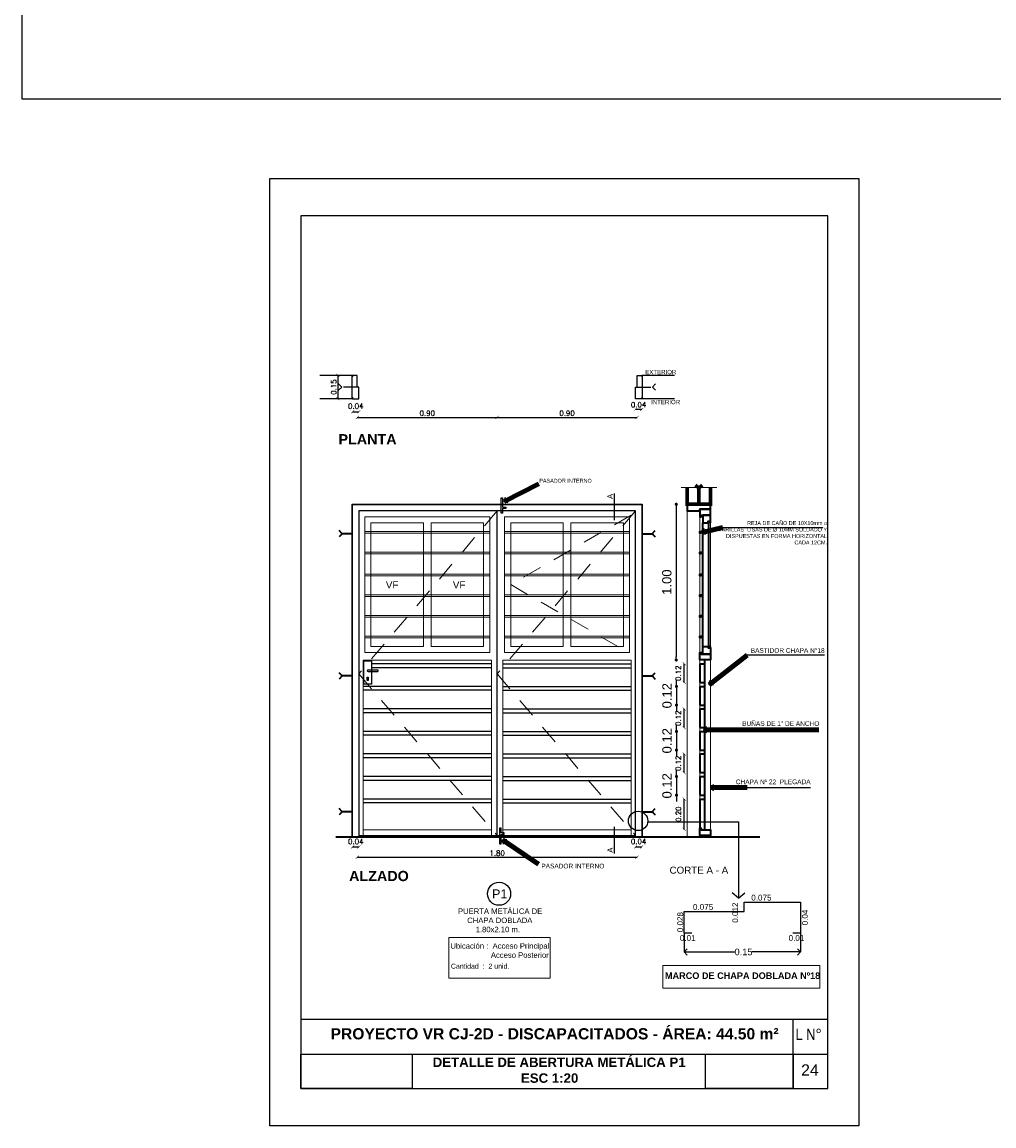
# Model space of a CAD drawing. Header units: millimetres. Extents: x 201 to 840, y 135 to 685.
# Tile 124 of 219: x 422.48 to 428.74, y 178.13 to 185.23. Entities that reach past the tile are written whole.
import ezdxf
from ezdxf.enums import TextEntityAlignment as Align

# ---------------------------------------------------------------- set-up
doc = ezdxf.new("R2010")
doc.units = ezdxf.units.MM
doc.linetypes.add('HIDDEN2', pattern=[0.1875, 0.125, -0.0625])
for name, color, linetype, lineweight in [('001', 1, 'Continuous', 5), ('20 01', 1, 'Continuous', 18), ('20 02', 3, 'Continuous', 25), ('20 03', 4, 'Continuous', 35), ('20 Fe', 104, 'Continuous', 35), ('20 MAMPOSTE', 5, 'Continuous', 70)]:
    doc.layers.add(name, color=color, linetype=linetype, lineweight=lineweight)
for name, color, linetype in [('02', 2, 'Continuous'), ('03', 3, 'Continuous'), ('05', 5, 'Continuous'), ('ABERTURAS', 2, 'Continuous'), ('COTA DETALLE', 1, 'Continuous'), ('LAMINA', 6, 'Continuous'), ('LC1', 1, 'Continuous'), ('LINEA DE CORTE', 4, 'Continuous'), ('LLAMADAS', 1, 'Continuous'), ('MAMPOSTERIA', 5, 'Continuous'), ('TEXT', 4, 'Continuous'), ('TEXTO DETALLE', 2, 'Continuous'), ('TEXTO LAMINA', 2, 'Continuous'), ('TEXTOS VARIOS', 3, 'Continuous')]:
    doc.layers.add(name, color=color, linetype=linetype)
doc.styles.add('ARIAL', font='arial.ttf', dxfattribs={"height": 0.06})
doc.styles.add('nuevo', font='arial.ttf')
doc.styles.add('ROMANS', font='romans.shx')
doc.styles.add('STYLE1', font='ARIALUNI.TTF', dxfattribs={"height": 0.09})
doc.dimstyles.new('cota', dxfattribs={"dimscale": 0, "dimtxt": 0.11, "dimasz": 0.15, "dimexe": 0, "dimexo": 1.15, "dimgap": 0, "dimtad": 0, "dimzin": 0, "dimdsep": 46, "dimtxsty": 'STYLE1', "dimblk": 'OPEN90', "dimblk1": 'OPEN90', "dimblk2": 'CLOSEDBLANK', "dimcen": 1, "dimse1": 1, "dimse2": 1, "dimclrd": 1, "dimclre": 1, "dimclrt": 3, "dimadec": 0, "dimazin": 0, "dimtfac": 1, "dimtmove": 2, "dimatfit": 1, "dimldrblk": 'OPEN90', "dimfxl": 1, "dimtolj": 1, "dimtzin": 0, "dimarcsym": 0})
doc.dimstyles.new('COTAS5', dxfattribs={"dimscale": 0, "dimtxt": 0.05, "dimasz": 0.03, "dimexe": 0.18, "dimexo": 0.06, "dimgap": 0.01, "dimtad": 1, "dimzin": 1, "dimdsep": 46, "dimtxsty": 'ROMANS', "dimblk1": 'ARCHTICK', "dimblk2": 'ARCHTICK', "dimsah": 1, "dimcen": 0.2, "dimse1": 1, "dimse2": 1, "dimclrd": 1, "dimclre": 1, "dimclrt": 2, "dimazin": 0, "dimtfac": 3, "dimtmove": 2, "dimatfit": 3, "dimldrblk": 'ARCHTICK', "dimfxl": 1, "dimtolj": 1, "dimtzin": 0, "dimarcsym": 0})
doc.dimstyles.new('Esc-20', dxfattribs={"dimtxt": 0.06, "dimasz": 0.02, "dimexe": 0.1, "dimexo": 0.15, "dimgap": 0.03, "dimtad": 1, "dimzin": 1, "dimdsep": 46, "dimtxsty": 'ARIAL', "dimblk": 'DOT', "dimcen": 0.03, "dimse1": 1, "dimse2": 1, "dimclrd": 1, "dimclrt": 2, "dimaunit": 1, "dimadec": 4, "dimazin": 0, "dimtfac": 1, "dimtix": 1, "dimtmove": 2, "dimatfit": 1, "dimldrblk": 'DOT', "dimfxl": 1, "dimarcsym": 0})
picture_1 = doc.add_image_def('image1.jpg', size_in_pixel=(635, 198))
picture_2 = doc.add_image_def('image2.png', size_in_pixel=(322, 127))
picture_3 = doc.add_image_def('image4.png', size_in_pixel=(322, 127))
picture_4 = doc.add_image_def('image3.jpg', size_in_pixel=(635, 198))

# ---------------------------------------------------------------- blocks, each defined once
blk = doc.blocks.new('_ARCHTICK')
at = {"color": 0, "linetype": 'ByBlock', "const_width": 0.15}
blk.add_lwpolyline([(-0.5, -0.5), (0.5, 0.5)], dxfattribs=at)
blk = doc.blocks.new('*D558')
at = {"layer": 'COTA DETALLE', "color": 1, "ltscale": 0.01}
blk.add_line((424.5138, 182.9563), (424.5138, 182.8063), dxfattribs=at)
at = {"layer": 'DEFPOINTS', "color": 0, "ltscale": 0.01}
for p in [(424.5486, 182.9563), (424.5138, 182.8063), (424.5486, 182.8063)]:
    blk.add_point(p, dxfattribs=at)
at = {"layer": 'COTA DETALLE', "color": 1, "ltscale": 0.01, "xscale": 0.02, "yscale": 0.02, "zscale": 0.02}
for p, rotation in [((424.5138, 182.9563), 90), ((424.5138, 182.8063), 270)]:
    blk.add_blockref('_ARCHTICK', p, dxfattribs=dict(at, rotation=rotation))
at = {"layer": 'COTA DETALLE', "color": 2, "ltscale": 0.01, "insert": (424.4873, 182.8813), "char_height": 0.033, "attachment_point": 5, "rotation": 90, "style": 'ROMANS'}
blk.add_mtext('\\A1;0.15', dxfattribs=at)
blk = doc.blocks.new('*D559')
at = {"layer": 'COTA DETALLE', "color": 1, "ltscale": 0.01}
blk.add_line((424.6093, 182.7227), (424.6493, 182.7227), dxfattribs=at)
at = {"layer": 'DEFPOINTS', "color": 0, "ltscale": 0.01}
for p in [(424.6093, 182.8063), (424.6493, 182.8063), (424.6493, 182.7227)]:
    blk.add_point(p, dxfattribs=at)
at = {"layer": 'COTA DETALLE', "color": 1, "ltscale": 0.01, "xscale": 0.02, "yscale": 0.02, "zscale": 0.02, "rotation": 180}
blk.add_blockref('_ARCHTICK', (424.6093, 182.7227), dxfattribs=at)
at = {"layer": 'COTA DETALLE', "color": 1, "ltscale": 0.01, "xscale": 0.02, "yscale": 0.02, "zscale": 0.02}
blk.add_blockref('_ARCHTICK', (424.6493, 182.7227), dxfattribs=at)
at = {"layer": 'COTA DETALLE', "color": 2, "ltscale": 0.01, "insert": (424.6293, 182.7586), "char_height": 0.033, "attachment_point": 5, "style": 'ROMANS'}
blk.add_mtext('\\A1;0.04', dxfattribs=at)
blk = doc.blocks.new('*D560')
at = {"layer": 'COTA DETALLE', "color": 1, "ltscale": 0.01}
blk.add_line((424.6393, 182.686), (425.5393, 182.686), dxfattribs=at)
at = {"layer": 'DEFPOINTS', "color": 0, "ltscale": 0.01}
for p in [(424.6393, 182.9153), (425.5393, 182.9138), (425.5393, 182.686)]:
    blk.add_point(p, dxfattribs=at)
at = {"layer": 'COTA DETALLE', "color": 1, "ltscale": 0.01, "xscale": 0.02, "yscale": 0.02, "zscale": 0.02, "rotation": 180}
blk.add_blockref('_ARCHTICK', (424.6393, 182.686), dxfattribs=at)
at = {"layer": 'COTA DETALLE', "color": 1, "ltscale": 0.01, "xscale": 0.02, "yscale": 0.02, "zscale": 0.02}
blk.add_blockref('_ARCHTICK', (425.5393, 182.686), dxfattribs=at)
at = {"layer": 'COTA DETALLE', "color": 2, "ltscale": 0.01, "insert": (425.0893, 182.7125), "char_height": 0.033, "attachment_point": 5, "style": 'ROMANS'}
blk.add_mtext('\\A1;0.90', dxfattribs=at)
blk = doc.blocks.new('*D561')
at = {"layer": 'COTA DETALLE', "color": 1, "ltscale": 0.01}
blk.add_line((426.4693, 182.7367), (426.4293, 182.7367), dxfattribs=at)
at = {"layer": 'DEFPOINTS', "color": 0, "ltscale": 0.01}
for p in [(426.4293, 182.8063), (426.4693, 182.8063), (426.4293, 182.7367)]:
    blk.add_point(p, dxfattribs=at)
at = {"layer": 'COTA DETALLE', "color": 1, "ltscale": 0.01, "xscale": 0.02, "yscale": 0.02, "zscale": 0.02, "rotation": 180}
blk.add_blockref('_ARCHTICK', (426.4293, 182.7367), dxfattribs=at)
at = {"layer": 'COTA DETALLE', "color": 1, "ltscale": 0.01, "xscale": 0.02, "yscale": 0.02, "zscale": 0.02}
blk.add_blockref('_ARCHTICK', (426.4693, 182.7367), dxfattribs=at)
at = {"layer": 'COTA DETALLE', "color": 2, "ltscale": 0.01, "insert": (426.4493, 182.7676), "char_height": 0.033, "attachment_point": 5, "style": 'ROMANS'}
blk.add_mtext('\\A1;0.04', dxfattribs=at)
blk = doc.blocks.new('*D562')
at = {"layer": 'COTA DETALLE', "color": 1, "ltscale": 0.01}
blk.add_line((425.5393, 182.686), (426.4393, 182.686), dxfattribs=at)
at = {"layer": 'DEFPOINTS', "color": 0, "ltscale": 0.01}
for p in [(425.5393, 182.9188), (426.4393, 182.9138), (426.4393, 182.686)]:
    blk.add_point(p, dxfattribs=at)
at = {"layer": 'COTA DETALLE', "color": 1, "ltscale": 0.01, "xscale": 0.02, "yscale": 0.02, "zscale": 0.02, "rotation": 180}
blk.add_blockref('_ARCHTICK', (425.5393, 182.686), dxfattribs=at)
at = {"layer": 'COTA DETALLE', "color": 1, "ltscale": 0.01, "xscale": 0.02, "yscale": 0.02, "zscale": 0.02}
blk.add_blockref('_ARCHTICK', (426.4393, 182.686), dxfattribs=at)
at = {"layer": 'COTA DETALLE', "color": 2, "ltscale": 0.01, "insert": (425.9893, 182.7125), "char_height": 0.033, "attachment_point": 5, "style": 'ROMANS'}
blk.add_mtext('\\A1;0.90', dxfattribs=at)
blk = doc.blocks.new('*D632')
at = {"layer": 'COTA DETALLE', "color": 1, "ltscale": 0.01}
blk.add_line((424.6093, 179.9213), (424.6493, 179.9213), dxfattribs=at)
at = {"layer": 'DEFPOINTS', "color": 0, "ltscale": 0.01}
for p in [(424.6093, 179.9845), (424.6493, 179.9845), (424.6493, 179.9213)]:
    blk.add_point(p, dxfattribs=at)
at = {"layer": 'COTA DETALLE', "color": 1, "ltscale": 0.01, "xscale": 0.02, "yscale": 0.02, "zscale": 0.02, "rotation": 180}
blk.add_blockref('_ARCHTICK', (424.6093, 179.9213), dxfattribs=at)
at = {"layer": 'COTA DETALLE', "color": 1, "ltscale": 0.01, "xscale": 0.02, "yscale": 0.02, "zscale": 0.02}
blk.add_blockref('_ARCHTICK', (424.6493, 179.9213), dxfattribs=at)
at = {"layer": 'COTA DETALLE', "color": 2, "ltscale": 0.01, "insert": (424.6293, 179.9559), "char_height": 0.033, "attachment_point": 5, "style": 'ROMANS'}
blk.add_mtext('\\A1;0.04', dxfattribs=at)
blk = doc.blocks.new('*D563')
at = {"layer": 'COTA DETALLE', "color": 1, "ltscale": 0.01}
blk.add_line((426.4293, 179.9213), (426.4693, 179.9213), dxfattribs=at)
at = {"layer": 'DEFPOINTS', "color": 0, "ltscale": 0.01}
for p in [(426.4293, 179.9845), (426.4693, 179.9845), (426.4693, 179.9213)]:
    blk.add_point(p, dxfattribs=at)
at = {"layer": 'COTA DETALLE', "color": 1, "ltscale": 0.01, "xscale": 0.02, "yscale": 0.02, "zscale": 0.02, "rotation": 180}
blk.add_blockref('_ARCHTICK', (426.4293, 179.9213), dxfattribs=at)
at = {"layer": 'COTA DETALLE', "color": 1, "ltscale": 0.01, "xscale": 0.02, "yscale": 0.02, "zscale": 0.02}
blk.add_blockref('_ARCHTICK', (426.4693, 179.9213), dxfattribs=at)
at = {"layer": 'COTA DETALLE', "color": 2, "ltscale": 0.01, "insert": (426.4493, 179.9559), "char_height": 0.033, "attachment_point": 5, "style": 'ROMANS'}
blk.add_mtext('\\A1;0.04', dxfattribs=at)
blk = doc.blocks.new('*D564')
at = {"layer": 'COTA DETALLE', "color": 1, "ltscale": 0.01}
blk.add_line((424.6393, 179.8548), (426.4393, 179.8548), dxfattribs=at)
at = {"layer": 'DEFPOINTS', "color": 0, "ltscale": 0.01}
for p in [(424.6393, 179.9945), (426.4393, 179.9945), (426.4393, 179.8548)]:
    blk.add_point(p, dxfattribs=at)
at = {"layer": 'COTA DETALLE', "color": 1, "ltscale": 0.01, "xscale": 0.02, "yscale": 0.02, "zscale": 0.02, "rotation": 180}
blk.add_blockref('_ARCHTICK', (424.6393, 179.8548), dxfattribs=at)
at = {"layer": 'COTA DETALLE', "color": 1, "ltscale": 0.01, "xscale": 0.02, "yscale": 0.02, "zscale": 0.02}
blk.add_blockref('_ARCHTICK', (426.4393, 179.8548), dxfattribs=at)
at = {"layer": 'COTA DETALLE', "color": 2, "ltscale": 0.01, "insert": (425.5393, 179.8813), "char_height": 0.033, "attachment_point": 5, "style": 'ROMANS'}
blk.add_mtext('\\A1;1.80', dxfattribs=at)
blk = doc.blocks.new('*D565')
at = {"layer": 'COTA DETALLE', "color": 1, "ltscale": 0.01}
blk.add_line((426.7431, 180.0345), (426.7431, 180.2296), dxfattribs=at)
at = {"layer": 'DEFPOINTS', "color": 0, "ltscale": 0.01}
for p in [(426.7431, 180.2296), (426.8275, 180.2296), (426.8275, 180.0345)]:
    blk.add_point(p, dxfattribs=at)
at = {"layer": 'COTA DETALLE', "color": 1, "ltscale": 0.01, "xscale": 0.02, "yscale": 0.02, "zscale": 0.02}
for p, rotation in [((426.7431, 180.2296), 90), ((426.7431, 180.0345), 270)]:
    blk.add_blockref('_ARCHTICK', p, dxfattribs=dict(at, rotation=rotation))
at = {"layer": 'COTA DETALLE', "color": 2, "ltscale": 0.01, "insert": (426.7058, 180.1321), "char_height": 0.033, "attachment_point": 5, "rotation": 90, "style": 'ROMANS'}
blk.add_mtext('\\A1;0.20', dxfattribs=at)
blk = doc.blocks.new('*D566')
at = {"layer": 'COTA DETALLE', "color": 1, "ltscale": 0.01}
blk.add_line((426.7431, 180.3996), (426.7431, 180.5196), dxfattribs=at)
at = {"layer": 'DEFPOINTS', "color": 0, "ltscale": 0.01}
for p in [(426.7431, 180.5196), (426.8275, 180.5196), (426.8275, 180.3996)]:
    blk.add_point(p, dxfattribs=at)
at = {"layer": 'COTA DETALLE', "color": 1, "ltscale": 0.01, "xscale": 0.02, "yscale": 0.02, "zscale": 0.02}
for p, rotation in [((426.7431, 180.5196), 90), ((426.7431, 180.3996), 270)]:
    blk.add_blockref('_ARCHTICK', p, dxfattribs=dict(at, rotation=rotation))
at = {"layer": 'COTA DETALLE', "color": 2, "ltscale": 0.01, "insert": (426.7048, 180.4596), "char_height": 0.033, "attachment_point": 5, "rotation": 90, "style": 'ROMANS'}
blk.add_mtext('\\A1;0.12', dxfattribs=at)
blk = doc.blocks.new('_ClosedBlank')
at = {"color": 0, "linetype": 'ByBlock', "lineweight": -2}
for p, q in [((-1, 0.17), (0, 0)), ((-1, 0.17), (-1, -0.17)), ((0, 0), (-1, -0.17))]:
    blk.add_line(p, q, dxfattribs=at)
blk = doc.blocks.new('_OPEN90')
at = {"color": 0, "linetype": 'ByBlock'}
for p, q in [((0, 0), (-1, 0)), ((-0.5, 0.5), (0, 0)), ((0, 0), (-0.5, -0.5))]:
    blk.add_line(p, q, dxfattribs=at)
blk = doc.blocks.new('_Dot')
at = {"layer": 'LC1', "color": 0, "lineweight": -2}
blk.add_line((-0.5, 0), (-1, 0), dxfattribs=at)
at = {"layer": 'LC1', "color": 0, "const_width": 0.5}
blk.add_lwpolyline([(-0.25, 0, 1), (0.25, 0, 1)], format="xyb", close=True, dxfattribs=at)
blk = doc.blocks.new('*D636')
at = {"layer": '02', "color": 1, "lineweight": -2}
blk.add_line((426.692, 182.1071), (426.692, 181.1446), dxfattribs=at)
at = {"layer": 'DEFPOINTS', "color": 0}
for p in [(426.7625, 182.1271), (426.692, 181.1246), (426.7431, 181.1246)]:
    blk.add_point(p, dxfattribs=at)
at = {"layer": '02', "color": 1, "lineweight": -2, "xscale": 0.02, "yscale": 0.02, "zscale": 0.02}
for p, rotation in [((426.692, 182.1271), 90), ((426.692, 181.1246), 270)]:
    blk.add_blockref('_Dot', p, dxfattribs=dict(at, rotation=rotation))
at = {"layer": '02', "color": 2, "insert": (426.6314, 181.6258), "char_height": 0.06, "attachment_point": 5, "rotation": 90, "style": 'ARIAL'}
blk.add_mtext('1.00', dxfattribs=at)
blk = doc.blocks.new('*D586')
at = {"layer": '02', "color": 1, "lineweight": -2}
for p, q in [((426.6931, 180.3946), (426.6931, 180.4146)), ((426.6931, 180.3746), (426.6931, 180.2546)), ((426.6931, 180.2346), (426.6931, 180.2146))]:
    blk.add_line(p, q, dxfattribs=at)
at = {"layer": 'DEFPOINTS', "color": 0}
for p in [(426.8425, 180.3746), (426.6931, 180.2546), (426.8425, 180.2546)]:
    blk.add_point(p, dxfattribs=at)
at = {"layer": '02', "color": 1, "lineweight": -2, "xscale": 0.02, "yscale": 0.02, "zscale": 0.02}
for p, rotation in [((426.6931, 180.3746), 270), ((426.6931, 180.2546), 90)]:
    blk.add_blockref('_Dot', p, dxfattribs=dict(at, rotation=rotation))
at = {"layer": '02', "color": 2, "insert": (426.6324, 180.3146), "char_height": 0.06, "attachment_point": 5, "rotation": 90, "style": 'ARIAL'}
blk.add_mtext('0.12', dxfattribs=at)
blk = doc.blocks.new('*D587')
at = {"layer": 'COTA DETALLE', "color": 1, "ltscale": 0.01}
blk.add_line((426.7431, 180.6896), (426.7431, 180.8096), dxfattribs=at)
at = {"layer": 'DEFPOINTS', "color": 0, "ltscale": 0.01}
for p in [(426.7431, 180.8096), (426.8275, 180.8096), (426.8275, 180.6896)]:
    blk.add_point(p, dxfattribs=at)
at = {"layer": 'COTA DETALLE', "color": 1, "ltscale": 0.01, "xscale": 0.02, "yscale": 0.02, "zscale": 0.02}
for p, rotation in [((426.7431, 180.8096), 90), ((426.7431, 180.6896), 270)]:
    blk.add_blockref('_ARCHTICK', p, dxfattribs=dict(at, rotation=rotation))
at = {"layer": 'COTA DETALLE', "color": 2, "ltscale": 0.01, "insert": (426.7048, 180.7496), "char_height": 0.033, "attachment_point": 5, "rotation": 90, "style": 'ROMANS'}
blk.add_mtext('\\A1;0.12', dxfattribs=at)
blk = doc.blocks.new('*D588')
at = {"layer": '02', "color": 1, "lineweight": -2}
for p, q in [((426.6931, 180.6846), (426.6931, 180.7046)), ((426.6931, 180.6646), (426.6931, 180.5446)), ((426.6931, 180.5246), (426.6931, 180.5046))]:
    blk.add_line(p, q, dxfattribs=at)
at = {"layer": 'DEFPOINTS', "color": 0}
for p in [(426.8425, 180.6646), (426.6931, 180.5446), (426.8425, 180.5446)]:
    blk.add_point(p, dxfattribs=at)
at = {"layer": '02', "color": 1, "lineweight": -2, "xscale": 0.02, "yscale": 0.02, "zscale": 0.02}
for p, rotation in [((426.6931, 180.6646), 270), ((426.6931, 180.5446), 90)]:
    blk.add_blockref('_Dot', p, dxfattribs=dict(at, rotation=rotation))
at = {"layer": '02', "color": 2, "insert": (426.6324, 180.6046), "char_height": 0.06, "attachment_point": 5, "rotation": 90, "style": 'ARIAL'}
blk.add_mtext('0.12', dxfattribs=at)
blk = doc.blocks.new('*D589')
at = {"layer": 'COTA DETALLE', "color": 1, "ltscale": 0.01}
blk.add_line((426.7431, 180.9796), (426.7431, 181.0996), dxfattribs=at)
at = {"layer": 'DEFPOINTS', "color": 0, "ltscale": 0.01}
for p in [(426.7431, 181.0996), (426.8275, 181.0996), (426.8275, 180.9796)]:
    blk.add_point(p, dxfattribs=at)
at = {"layer": 'COTA DETALLE', "color": 1, "ltscale": 0.01, "xscale": 0.02, "yscale": 0.02, "zscale": 0.02}
for p, rotation in [((426.7431, 181.0996), 90), ((426.7431, 180.9796), 270)]:
    blk.add_blockref('_ARCHTICK', p, dxfattribs=dict(at, rotation=rotation))
at = {"layer": 'COTA DETALLE', "color": 2, "ltscale": 0.01, "insert": (426.7048, 181.0396), "char_height": 0.033, "attachment_point": 5, "rotation": 90, "style": 'ROMANS'}
blk.add_mtext('\\A1;0.12', dxfattribs=at)
blk = doc.blocks.new('*D590')
at = {"layer": '02', "color": 1, "lineweight": -2}
for p, q in [((426.6931, 180.9746), (426.6931, 180.9946)), ((426.6931, 180.9546), (426.6931, 180.8346)), ((426.6931, 180.8146), (426.6931, 180.7946))]:
    blk.add_line(p, q, dxfattribs=at)
at = {"layer": 'DEFPOINTS', "color": 0}
for p in [(426.8425, 180.9546), (426.6931, 180.8346), (426.8425, 180.8346)]:
    blk.add_point(p, dxfattribs=at)
at = {"layer": '02', "color": 1, "lineweight": -2, "xscale": 0.02, "yscale": 0.02, "zscale": 0.02}
for p, rotation in [((426.6931, 180.9546), 270), ((426.6931, 180.8346), 90)]:
    blk.add_blockref('_Dot', p, dxfattribs=dict(at, rotation=rotation))
at = {"layer": '02', "color": 2, "insert": (426.6324, 180.8946), "char_height": 0.06, "attachment_point": 5, "rotation": 90, "style": 'ARIAL'}
blk.add_mtext('0.12', dxfattribs=at)

msp = doc.modelspace()

# ---------------------------------------------------------------- linework, layer by layer
msp.add_lwpolyline([(427.8675, 184.2245), (427.8675, 178.1254), (424.0768, 178.1254), (424.0768, 184.2245)], close=True)
at = {"layer": '001'}
for p, q in [((426.9521, 182.234), (426.7229, 182.234)), ((426.9125, 182.0571), (426.9125, 179.9845)), ((426.898, 181.202), (426.898, 182.0171)), ((426.902, 182.0171), (426.902, 181.202))]:
    msp.add_line(p, q, dxfattribs=at)
at = {"layer": '001', "linetype": 'HIDDEN2'}
for points in [[(425.5393, 182.0845), (424.6493, 181.0345), (425.5393, 179.9945)], [(426.4293, 182.0845), (425.5393, 181.0345), (426.4293, 179.9945)], [(426.4018, 182.0571), (425.6268, 181.6096), (426.4018, 181.162)]]:
    msp.add_lwpolyline(points, dxfattribs=at)
at = {"layer": '001'}
for points in [[(424.6868, 182.0471), (425.4918, 182.0471), (425.4918, 181.172), (424.6868, 181.172)], [(425.5868, 181.172), (426.3918, 181.172), (426.3918, 182.0471), (425.5868, 182.0471)], [(425.0642, 182.0071), (424.7267, 182.0071), (424.7267, 181.212), (425.0642, 181.212)], [(425.9643, 182.0071), (425.6268, 182.0071), (425.6268, 181.212), (425.9643, 181.212)], [(425.5018, 179.9945), (424.6768, 179.9945), (424.6768, 180.032), (425.5018, 180.032)], [(425.5768, 179.9945), (426.4018, 179.9945), (426.4018, 180.032), (425.5768, 180.032)]]:
    msp.add_lwpolyline(points, close=True, dxfattribs=at)
for points in [[(425.5393, 181.1245), (425.5393, 182.0845), (426.4293, 182.0845)], [(426.8425, 182.0471), (426.8425, 179.9945)], [(425.0643, 182.0071), (424.7267, 182.0071), (424.7267, 181.212), (425.0643, 181.212)], [(425.0642, 181.212), (424.7267, 181.212), (424.7267, 182.0071), (425.0642, 182.0071)], [(425.1142, 182.0071), (425.4518, 182.0071), (425.4518, 181.212), (425.1142, 181.212)], [(425.1142, 181.212), (425.1142, 182.0071)], [(426.0143, 181.212), (426.0143, 182.0071)], [(426.0143, 182.0071), (426.3518, 182.0071), (426.3518, 181.212), (426.0143, 181.212)], [(425.4918, 181.9517), (424.6868, 181.9517)], [(424.6868, 181.9417), (425.4918, 181.9417)], [(425.5868, 181.9517), (426.3918, 181.9517)], [(426.3918, 181.9417), (425.5868, 181.9417)], [(425.4918, 181.8188), (424.6868, 181.8188)], [(424.6868, 181.8088), (425.4918, 181.8088)], [(425.5868, 181.8188), (426.3918, 181.8188)], [(426.3918, 181.8088), (425.5868, 181.8088)], [(425.4918, 181.676), (424.6868, 181.676)], [(424.6868, 181.666), (425.4918, 181.666)], [(425.5868, 181.676), (426.3918, 181.676)], [(426.3918, 181.666), (425.5868, 181.666)], [(425.4918, 181.5431), (424.6868, 181.5431)], [(425.5868, 181.5431), (426.3918, 181.5431)], [(424.6868, 181.5331), (425.4918, 181.5331)], [(426.3918, 181.5331), (425.5868, 181.5331)], [(425.4918, 181.4103), (424.6868, 181.4103)], [(424.6868, 181.4003), (425.4918, 181.4003)], [(425.5868, 181.4103), (426.3918, 181.4103)], [(426.3918, 181.4003), (425.5868, 181.4003)], [(425.4918, 181.2774), (424.6868, 181.2774)], [(424.6868, 181.2674), (425.4918, 181.2674)], [(425.5868, 181.2774), (426.3918, 181.2774)], [(426.3918, 181.2674), (425.5868, 181.2674)], [(424.6493, 179.9945), (424.6768, 179.9945), (424.6768, 181.1245)], [(424.6768, 181.1245), (425.5018, 181.1245)], [(425.5393, 181.1245), (425.5393, 181.1245), (425.5393, 179.9945), (425.5018, 179.9945), (425.5018, 181.1245)], [(425.5393, 181.1245), (425.5393, 181.1245), (425.5393, 179.9945), (425.5768, 179.9945), (425.5768, 181.1245)], [(426.4018, 181.1245), (425.5768, 181.1245)], [(426.4293, 179.9945), (426.4018, 179.9945), (426.4018, 181.1245)]]:
    msp.add_lwpolyline(points, dxfattribs=at)
at = {"layer": '001', "ltscale": 0.01}
for points in [[(425.2272, 179.3374), (425.8797, 179.3374), (425.8797, 179.0763), (425.2272, 179.0763)], [(426.6062, 179.157), (427.6153, 179.157), (427.6153, 179.0119), (426.6062, 179.0119)]]:
    msp.add_lwpolyline(points, close=True, dxfattribs=at)
at = {"layer": '02'}
msp.add_line((426.9125, 181.2123), (426.9125, 182.0068), dxfattribs=at)
at = {"layer": '02', "ltscale": 0.01}
msp.add_circle((425.5518, 179.6197), 0.0742, dxfattribs=at)
at = {"layer": '03', "linetype": 'HIDDEN2', "ltscale": 0.1}
for p, q in [((424.5387, 182.8813), (424.5192, 182.9023)), ((426.5399, 182.8813), (426.5593, 182.9023)), ((424.5387, 182.8813), (424.5192, 182.8613)), ((424.6493, 182.8813), (424.5387, 182.8813)), ((426.4292, 182.8813), (426.5399, 182.8813)), ((426.5399, 182.8813), (426.5593, 182.8613))]:
    msp.add_line(p, q, dxfattribs=at)
at = {"layer": '03'}
msp.add_lwpolyline([(426.9125, 182.0068), (426.9025, 182.0068), (426.9025, 182.0168), (426.9125, 182.0168)], close=True, dxfattribs=at)
at = {"layer": '05'}
msp.add_lwpolyline([(426.7923, 179.3661), (426.7423, 179.3661), (426.7423, 179.5061), (427.1282, 179.5061), (427.1282, 179.5661), (427.4923, 179.5661), (427.4923, 179.3661), (427.4423, 179.3661)], dxfattribs=at)
at = {"layer": '20 01'}
msp.add_line((426.7625, 179.9845), (426.7625, 182.0845), dxfattribs=at)
at = {"layer": '20 02', "ltscale": 3.5}
for p, q in [((424.7081, 181.0615), (424.7722, 181.0615)), ((424.7081, 181.0502), (424.7722, 181.0502)), ((424.7722, 181.0615), (424.7722, 181.0502))]:
    msp.add_line(p, q, dxfattribs=at)
at = {"layer": '20 02'}
for points in [[(424.6093, 179.9845), (424.6093, 182.1245), (426.4693, 182.1245), (426.4693, 179.9845)], [(425.5393, 179.9845), (425.5393, 182.0845), (424.6493, 182.0845)], [(426.4293, 179.9845), (426.4293, 182.0845), (424.6493, 182.0845), (424.6493, 179.9845)]]:
    msp.add_lwpolyline(points, dxfattribs=at)
at = {"layer": '20 02', "ltscale": 3.5}
for points in [[(424.7299, 180.9693), (424.6803, 180.9693), (424.6803, 181.1183), (424.7299, 181.1183)], [(424.7022, 181.0136), (424.7099, 181.0136), (424.7099, 180.9923), (424.7022, 180.9923)]]:
    msp.add_lwpolyline(points, close=True, dxfattribs=at)
for start, end in [(90, 180), (180, 270)]:
    msp.add_arc((424.7081, 181.0558), 0.00564, start, end, dxfattribs=at)
at = {"layer": '20 03'}
msp.add_line((426.8625, 181.212), (426.8625, 182.0071), dxfattribs=at)
at = {"layer": '20 03', "ltscale": 0.01}
for p, q in [((426.8425, 181.0996), (426.8425, 180.9796)), ((426.8425, 181.0996), (426.8725, 181.0996)), ((426.8425, 180.9796), (426.8725, 180.9796)), ((426.8425, 180.9546), (426.8425, 180.8346)), ((426.8425, 180.9546), (426.8725, 180.9546)), ((426.8425, 180.8346), (426.8725, 180.8346)), ((426.8425, 180.8096), (426.8425, 180.6896)), ((426.8425, 180.8096), (426.8725, 180.8096)), ((426.8425, 180.6896), (426.8725, 180.6896)), ((426.8425, 180.6646), (426.8425, 180.5446)), ((426.8425, 180.6646), (426.8725, 180.6646)), ((426.8425, 180.5446), (426.8725, 180.5446)), ((426.8425, 180.5196), (426.8425, 180.3996)), ((426.8425, 180.5196), (426.8725, 180.5196)), ((426.8425, 180.3996), (426.8725, 180.3996)), ((426.8425, 180.3746), (426.8425, 180.2546)), ((426.8425, 180.3746), (426.8725, 180.3746)), ((426.8425, 180.2546), (426.8725, 180.2546)), ((426.8425, 180.2296), (426.8425, 180.0345)), ((426.8425, 180.2296), (426.8725, 180.2296))]:
    msp.add_line(p, q, dxfattribs=at)
at = {"layer": '20 03', "ltscale": 3.5}
msp.add_line((427.2292, 179.9845), (424.5003, 179.9845), dxfattribs=at)
at = {"layer": '20 03', "color": 3, "ltscale": 0.01}
msp.add_lwpolyline([(426.7725, 182.1245), (426.7625, 182.1245), (426.7625, 182.0945), (426.7625, 182.0845), (426.8125, 182.0845), (426.8425, 182.0845), (426.8425, 182.0945), (426.9125, 182.0945), (426.9125, 182.1245), (426.9025, 182.1245)], dxfattribs=at)
at = {"layer": '20 03'}
for points in [[(426.9125, 182.0945), (426.8425, 182.0945), (426.8425, 182.0471), (426.8525, 182.0471), (426.8525, 182.0571), (426.9125, 182.0571), (426.9125, 182.0945), (426.9125, 182.0945)], [(426.8625, 182.0571), (426.8625, 182.0571), (426.8625, 182.0071), (426.8975, 182.0071), (426.8975, 182.0171), (426.9125, 182.0171), (426.9125, 182.0571), (426.891, 182.0571), (426.891, 182.0571), (426.8625, 182.0571), (426.8625, 182.0571)], [(426.8625, 181.162), (426.8625, 181.162), (426.8625, 181.212), (426.8975, 181.212), (426.8975, 181.202), (426.9125, 181.202), (426.9125, 181.162), (426.9125, 181.162), (426.9125, 181.162), (426.8625, 181.162), (426.8625, 181.162)], [(426.9125, 181.1246), (426.8425, 181.1246), (426.8425, 181.172), (426.8525, 181.172), (426.8525, 181.162), (426.9125, 181.162), (426.9125, 181.1246), (426.9125, 181.1246)], [(426.9125, 179.9945), (426.8425, 179.9945), (426.8425, 180.042), (426.8525, 180.042), (426.8525, 180.032), (426.9125, 180.032), (426.9125, 179.9945), (426.9125, 179.9945)]]:
    msp.add_lwpolyline(points, dxfattribs=at)
for points in [[(426.8525, 181.9417), (426.8425, 181.9417), (426.8425, 181.9517), (426.8525, 181.9517)], [(426.8525, 181.8088), (426.8425, 181.8088), (426.8425, 181.8188), (426.8525, 181.8188)], [(426.8525, 181.666), (426.8425, 181.666), (426.8425, 181.676), (426.8525, 181.676)], [(426.8525, 181.5331), (426.8425, 181.5331), (426.8425, 181.5431), (426.8525, 181.5431)], [(426.8525, 181.4003), (426.8425, 181.4003), (426.8425, 181.4103), (426.8525, 181.4103)], [(426.8525, 181.2674), (426.8425, 181.2674), (426.8425, 181.2774), (426.8525, 181.2774)], [(426.9125, 181.2123), (426.9025, 181.2123), (426.9025, 181.2023), (426.9125, 181.2023)]]:
    msp.add_lwpolyline(points, close=True, dxfattribs=at)
at = {"layer": '20 03', "ltscale": 0.01}
msp.add_lwpolyline([(426.8725, 181.1245), (426.8725, 180.0345)], dxfattribs=at)
at = {"layer": '20 Fe', "ltscale": 0.1}
for p, q in [((424.5412, 181.9365), (424.5217, 181.9575)), ((424.5412, 181.9365), (424.5217, 181.9165)), ((424.6093, 181.9365), (424.5412, 181.9365)), ((426.4693, 181.9365), (426.5374, 181.9365)), ((426.5374, 181.9365), (426.5568, 181.9575)), ((426.5374, 181.9365), (426.5568, 181.9165)), ((424.5412, 181.0217), (424.5217, 181.0427)), ((426.5374, 181.0217), (426.5568, 181.0427)), ((424.5412, 181.0217), (424.5217, 181.0017)), ((424.6093, 181.0217), (424.5412, 181.0217)), ((426.4693, 181.0217), (426.5374, 181.0217)), ((426.5374, 181.0217), (426.5568, 181.0017)), ((424.5412, 180.1468), (424.5217, 180.1678)), ((424.5412, 180.1468), (424.5217, 180.1268)), ((424.6093, 180.1468), (424.5412, 180.1468)), ((426.4693, 180.1468), (426.5374, 180.1468)), ((426.5374, 180.1468), (426.5568, 180.1678)), ((426.5374, 180.1468), (426.5568, 180.1268))]:
    msp.add_line(p, q, dxfattribs=at)
at = {"layer": '20 MAMPOSTE'}
for p, q in [((426.7625, 182.117), (426.7625, 182.234)), ((426.9125, 182.234), (426.9125, 182.117)), ((426.9125, 182.1271), (426.7625, 182.1271))]:
    msp.add_line(p, q, dxfattribs=at)
at = {"layer": '20 MAMPOSTE', "ltscale": 0.1}
for p, q in [((426.8375, 182.2302), (426.8165, 182.2497)), ((426.8375, 182.2302), (426.8575, 182.2497)), ((426.8375, 182.1196), (426.8375, 182.2302))]:
    msp.add_line(p, q, dxfattribs=at)
at = {"layer": 'ABERTURAS', "ltscale": 0.01}
for points in [[(424.6093, 182.8163), (424.6093, 182.8063), (424.6493, 182.8063), (424.6493, 182.8063), (424.6493, 182.8813), (424.6493, 182.8813), (424.6393, 182.8813), (424.6393, 182.9563), (424.6093, 182.9563), (424.6093, 182.9463)], [(426.4693, 182.8163), (426.4693, 182.8063), (426.4293, 182.8063), (426.4293, 182.8063), (426.4292, 182.8813), (426.4292, 182.8813), (426.4393, 182.8813), (426.4393, 182.9563), (426.4693, 182.9563), (426.4693, 182.9463)]]:
    msp.add_lwpolyline(points, dxfattribs=at)
at = {"layer": 'ABERTURAS'}
for points in [[(425.5642, 182.1689), (425.5742, 182.1689), (425.5742, 182.1089), (425.5942, 182.1089), (425.5942, 182.0989), (425.5742, 182.0989), (425.5742, 182.0689), (425.5642, 182.0689)], [(425.5545, 179.9422), (425.5645, 179.9422), (425.5645, 180.0022), (425.5845, 180.0022), (425.5845, 180.0122), (425.5645, 180.0122), (425.5645, 180.0422), (425.5545, 180.0422)]]:
    msp.add_lwpolyline(points, close=True, dxfattribs=at)
at = {"layer": 'ABERTURAS', "color": 1}
for points in [[(424.6803, 181.0996), (424.6768, 181.0996)], [(424.6803, 181.0746), (424.6768, 181.0746)], [(425.4993, 181.0996), (424.7299, 181.0996)], [(425.4993, 181.0746), (424.7299, 181.0746)], [(425.5793, 181.0996), (426.4018, 181.0996)], [(425.5793, 181.0746), (426.4018, 181.0746)], [(425.4993, 180.9546), (424.6768, 180.9546)], [(425.4993, 180.9296), (424.6768, 180.9296)], [(425.5793, 180.9546), (426.4018, 180.9546)], [(425.5793, 180.9296), (426.4018, 180.9296)], [(425.4993, 180.8096), (424.6768, 180.8096)], [(425.4993, 180.7846), (424.6768, 180.7846)], [(425.5793, 180.8096), (426.4018, 180.8096)], [(425.5793, 180.7846), (426.4018, 180.7846)], [(425.4993, 180.6646), (424.6768, 180.6646)], [(425.4993, 180.6396), (424.6768, 180.6396)], [(425.5793, 180.6646), (426.4018, 180.6646)], [(425.5793, 180.6396), (426.4018, 180.6396)], [(425.4993, 180.5196), (424.6768, 180.5196)], [(425.4993, 180.4946), (424.6768, 180.4946)], [(425.5793, 180.5196), (426.4018, 180.5196)], [(425.5793, 180.4946), (426.4018, 180.4946)], [(425.4993, 180.3746), (424.6768, 180.3746)], [(425.4993, 180.3496), (424.6768, 180.3496)], [(425.5793, 180.3746), (426.4018, 180.3746)], [(425.5793, 180.3496), (426.4018, 180.3496)], [(425.4993, 180.2296), (424.6768, 180.2296)], [(425.4993, 180.2046), (424.6768, 180.2046)], [(425.5793, 180.2296), (426.4018, 180.2296)], [(425.5793, 180.2046), (426.4018, 180.2046)]]:
    msp.add_lwpolyline(points, dxfattribs=at)
at = {"layer": 'COTA DETALLE', "color": 1, "ltscale": 0.01}
for p, q in [((426.7423, 179.3661), (426.7423, 179.2452)), ((427.4923, 179.3661), (427.4923, 179.2452)), ((426.7823, 179.2452), (427.0715, 179.2452)), ((427.4523, 179.2452), (427.1777, 179.2452))]:
    msp.add_line(p, q, dxfattribs=at)
at = {"layer": 'LAMINA', "color": 7}
for p, q in [((422.4819, 184.7347), (422.4819, 199.9823)), ((431.9585, 184.7347), (422.4819, 184.7347))]:
    msp.add_line(p, q, dxfattribs=at)
at = {"layer": 'LAMINA', "color": 2, "ltscale": 0.01}
for p, q in [((427.6675, 178.8111), (424.2768, 178.8111)), ((427.4439, 178.3654), (427.4439, 178.8111))]:
    msp.add_line(p, q, dxfattribs=at)
at = {"layer": 'LAMINA'}
msp.add_lwpolyline([(424.2768, 183.9845), (424.2768, 178.3654), (427.6675, 178.3654), (427.6675, 183.9845)], close=True, dxfattribs=at)
at = {"layer": 'LAMINA', "color": 1, "ltscale": 0.01}
msp.add_lwpolyline([(424.2768, 178.5883), (427.6675, 178.5883)], dxfattribs=at)
at = {"layer": 'LINEA DE CORTE'}
for p, q in [((426.2923, 182.1968), (426.2923, 182.0246)), ((426.2923, 180.0516), (426.2923, 179.8794))]:
    msp.add_line(p, q, dxfattribs=at)
at = {"layer": 'LLAMADAS'}
for p, q in [((426.9909, 181.9773), (427.6356, 181.9773)), ((427.6448, 181.1553), (427.1487, 181.1553)), ((427.1484, 180.3034), (427.5552, 180.3034)), ((427.0921, 179.5923), (427.0508, 179.6258)), ((427.0921, 179.5923), (427.1334, 179.6258))]:
    msp.add_line(p, q, dxfattribs=at)
at = {"layer": 'LLAMADAS', "ltscale": 0.8}
for p, q in [((426.5121, 180.082), (427.0921, 180.082)), ((427.0921, 180.082), (427.0921, 179.5923))]:
    msp.add_line(p, q, dxfattribs=at)
msp.add_circle((426.4464, 180.0888), 0.0624, dxfattribs=at)
at = {"layer": 'MAMPOSTERIA'}
for points in [[(424.6068, 182.9563), (424.3977, 182.9563)], [(424.6068, 182.8063), (424.6068, 182.9563)], [(426.6809, 182.9563), (426.4718, 182.9563)], [(426.4718, 182.9563), (426.4718, 182.8063)], [(424.6068, 182.8063), (424.3977, 182.8063)], [(426.6809, 182.8063), (426.4718, 182.8063)]]:
    msp.add_lwpolyline(points, dxfattribs=at)
at = {"layer": 'MAMPOSTERIA', "ltscale": 0.01}
msp.add_lwpolyline([(424.6068, 179.9845), (424.6068, 182.1271), (426.4718, 182.1271), (426.4718, 179.9845)], dxfattribs=at)

# ---------------------------------------------------------------- block references
at = {"layer": 'COTA DETALLE', "color": 1, "ltscale": 0.01, "xscale": 0.0400000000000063, "yscale": 0.0400000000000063, "zscale": 0.0400000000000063, "rotation": 180}
msp.add_blockref('_OPEN90', (426.7423, 179.2452), dxfattribs=at)
at = {"layer": 'COTA DETALLE', "color": 1, "ltscale": 0.01, "xscale": 0.0400000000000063, "yscale": 0.0400000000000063, "zscale": 0.0400000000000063}
msp.add_blockref('_OPEN90', (427.4923, 179.2452), dxfattribs=at)

# ---------------------------------------------------------------- texts
at = {"layer": 'COTA DETALLE', "style": 'ARIAL'}
for s, p in [('0.075', (426.7996, 179.5162)), ('0.075', (427.1746, 179.5762)), ('0.01', (426.7149, 179.3165)), ('0.01', (427.4149, 179.3165))]:
    msp.add_text(s, height=0.03722, dxfattribs=at).set_placement(p)
for s, p in [('0.012', (427.0897, 179.4332)), ('0.028', (426.7361, 179.372)), ('0.04', (427.5385, 179.4166))]:
    msp.add_text(s, height=0.03722, rotation=90, dxfattribs=at).set_placement(p)
at = {"layer": 'COTA DETALLE', "color": 3, "ltscale": 0.01, "insert": (427.1246, 179.2452), "char_height": 0.0425, "attachment_point": 5, "style": 'nuevo'}
msp.add_mtext('\\A1;0.15', dxfattribs=at)
at = {"layer": 'LINEA DE CORTE', "color": 1, "style": 'ARIAL'}
for p in [(426.2843, 182.1609), (426.2849, 179.884)]:
    msp.add_attdef('A', p, 'LETRA...', height=0.036, rotation=90, dxfattribs=at)
at = {"layer": 'LLAMADAS', "color": 2, "ltscale": 0.01, "attachment_point": 1, "style": 'ARIAL'}
for s, insert, char_height in [('PASADOR INTERNO', (425.8102, 182.291), 0.025), ('BASTIDOR CHAPA N°18', (427.1713, 181.2006), 0.03), ('BUÑAS DE 1" DE ANCHO', (427.116, 180.7303), 0.03), ('CHAPA Nº 22  PLEGADA', (427.0752, 180.3552), 0.03), ('PASADOR INTERNO', (425.8236, 179.8131), 0.03)]:
    msp.add_mtext(s, dxfattribs=dict(at, insert=insert, char_height=char_height))
at = {"layer": 'LLAMADAS', "color": 2, "ltscale": 0.01, "insert": (427.662, 182.0184), "char_height": 0.025, "width": 0.890147, "attachment_point": 3, "style": 'ARIAL'}
msp.add_mtext('REJA DE CAÑO DE 10X10mm o \\PVARILLAS  LISAS DE Ø 10MM SOLDADO Y \\PDISPUESTAS EN FORMA HORIZONTAL \\PCADA 12CM.', dxfattribs=at)
at = {"layer": 'TEXT', "color": 4, "style": 'ARIAL'}
msp.add_text('P1', height=0.05797, dxfattribs=at).set_placement((425.6052, 179.59), align=Align.RIGHT)
at = {"layer": 'TEXT', "char_height": 0.066, "width": 1.646733, "attachment_point": 1, "style": 'ARIAL'}
for s, insert in [('{\\fArial|b1|i0|c0|p34;PLANTA}', (424.5181, 182.5782)), ('{\\fArial|b1|i0|c0|p34;ALZADO}', (424.5864, 179.7672))]:
    msp.add_mtext(s, dxfattribs=dict(at, insert=insert))
at = {"layer": 'TEXTO DETALLE', "ltscale": 3.5, "style": 'ARIAL'}
for s, p in [('EXTERIOR', (426.4923, 182.964)), ('INTERIOR', (426.5299, 182.7709))]:
    msp.add_text(s, height=0.028, dxfattribs=at).set_placement(p)
at = {"layer": 'TEXTO DETALLE', "char_height": 0.045, "attachment_point": 1, "style": 'ARIAL'}
for s, insert, width in [('VF', (424.8232, 181.6306), 0.104227), ('VF', (425.2542, 181.6306), 0.104227), ('CORTE A - A', (426.6487, 179.7943), 1.49703)]:
    msp.add_mtext(s, dxfattribs=dict(at, insert=insert, width=width))
at = {"layer": 'TEXTO LAMINA', "color": 4, "style": 'ARIAL'}
msp.add_text('24', height=0.07298, dxfattribs=at).set_placement((427.4953, 178.4488))
at = {"layer": 'TEXTO LAMINA', "attachment_point": 1, "style": 'ARIAL'}
for s, width, insert, char_height in [('{\\fArial|b1|i0|c0|p34;PROYECTO VR CJ-2D - DISCAPACITADOS - ÁREA: 44.50 m²}', 7.224199, (424.4671, 178.7545), 0.072), ('{\\fTechnic|b0|i0|c2|p2;L N°}', 0.539921, (427.4596, 178.7507), 0.072), ('{\\fArial|b1|i0|c0|p34;       DETALLE DE ABERTURA METÁLICA P1   \\P                               ESC 1:20}', 7.224199, (424.9586, 178.5656), 0.060984)]:
    msp.add_mtext_dynamic_manual_height_columns(s, width=width, gutter_width=12.5, heights=[0], dxfattribs=dict(at, insert=insert, char_height=char_height))
at = {"layer": 'TEXTOS VARIOS', "color": 4, "attachment_point": 1, "style": 'ARIAL'}
for s, insert, char_height, width in [('\\pi0.0755;PUERTA METÁLICA DE \\P\\pi0.1351;CHAPA DOBLADA \\P\\pi0.18946;1.80x2.10 m.', (425.2115, 179.5253), 0.035307, 0.687195), ('Ubicación :  Acceso Principal\\P                   Acceso Posterior                  ', (425.2385, 179.3015), 0.035307, 1.647641), ('Cantidad  :  2 unid.', (425.2414, 179.1698), 0.032097, 1.497856)]:
    msp.add_mtext(s, dxfattribs=dict(at, insert=insert, char_height=char_height, width=width))
at = {"layer": 'TEXTOS VARIOS', "color": 2, "ltscale": 0.01, "insert": (426.6028, 179.1136), "char_height": 0.042, "width": 1.369554, "attachment_point": 1, "style": 'ARIAL'}
msp.add_mtext(' {\\fArial|b1|i0|c0|p34;MARCO DE CHAPA DOBLADA Nº18}', dxfattribs=at)

# ---------------------------------------------------------------- dimensions: what is measured, and where the dimension line sits
at = {"layer": '02'}
for base, p1, p2, picture, middle in [((426.692, 181.1246), (426.7625, 182.1271), (426.7431, 181.1246), '*D636', (426.6314, 181.6258)), ((426.6931, 180.8346), (426.8425, 180.9546), (426.8425, 180.8346), '*D590', (426.6324, 180.8946)), ((426.6931, 180.5446), (426.8425, 180.6646), (426.8425, 180.5446), '*D588', (426.6324, 180.6046)), ((426.6931, 180.2546), (426.8425, 180.3746), (426.8425, 180.2546), '*D586', (426.6324, 180.3146))]:
    dim = msp.add_linear_dim(base=base, p1=p1, p2=p2, angle=90, dimstyle='Esc-20', dxfattribs=at)
    dim.commit()
    dim.dimension.update_dxf_attribs({"geometry": picture, "text_midpoint": middle})
at = {"layer": 'COTA DETALLE', "ltscale": 0.01}
dim = msp.add_linear_dim(base=(424.5138, 182.8063), p1=(424.5486, 182.9563), p2=(424.5486, 182.8063), angle=90, dimstyle='COTAS5', override={"dimscale": 1, "dimtxt": 0.033, "dimasz": 0.02, "dimdec": 2, "dimlwd": 65535}, dxfattribs=at)
dim.commit()
dim.dimension.update_dxf_attribs({"geometry": '*D558', "text_midpoint": (424.4873, 182.8813)})
for base, p1, p2, picture, middle in [((425.5393, 182.686), (424.6393, 182.9153), (425.5393, 182.9138), '*D560', (425.0893, 182.7125)), ((426.4393, 182.686), (425.5393, 182.9188), (426.4393, 182.9138), '*D562', (425.9893, 182.7125)), ((426.4393, 179.8548), (424.6393, 179.9945), (426.4393, 179.9945), '*D564', (425.5393, 179.8813))]:
    dim = msp.add_linear_dim(base=base, p1=p1, p2=p2, dimstyle='COTAS5', override={"dimscale": 1, "dimtxt": 0.033, "dimasz": 0.02, "dimdec": 2, "dimlwd": 65535}, dxfattribs=at)
    dim.commit()
    dim.dimension.update_dxf_attribs({"geometry": picture, "text_midpoint": middle})
for base, p1, p2, picture, middle in [((424.6493, 182.7227), (424.6093, 182.8063), (424.6493, 182.8063), '*D559', (424.6293, 182.7586)), ((426.4293, 182.7367), (426.4693, 182.8063), (426.4293, 182.8063), '*D561', (426.4493, 182.7676)), ((424.6493, 179.9213), (424.6093, 179.9845), (424.6493, 179.9845), '*D632', (424.6293, 179.9559)), ((426.4693, 179.9213), (426.4293, 179.9845), (426.4693, 179.9845), '*D563', (426.4493, 179.9559))]:
    dim = msp.add_linear_dim(base=base, p1=p1, p2=p2, dimstyle='COTAS5', override={"dimscale": 1, "dimtxt": 0.033, "dimasz": 0.02, "dimdec": 2, "dimlwd": 65535}, dxfattribs=at)
    dim.commit()
    dim.dimension.update_dxf_attribs({"geometry": picture, "text_midpoint": middle, "dimtype": 160})
for base, p1, p2, picture, middle in [((426.7431, 181.0996), (426.8275, 180.9796), (426.8275, 181.0996), '*D589', (426.7048, 181.0396)), ((426.7431, 180.8096), (426.8275, 180.6896), (426.8275, 180.8096), '*D587', (426.7048, 180.7496)), ((426.7431, 180.5196), (426.8275, 180.3996), (426.8275, 180.5196), '*D566', (426.7048, 180.4596)), ((426.7431, 180.2296), (426.8275, 180.0345), (426.8275, 180.2296), '*D565', (426.7058, 180.1321))]:
    dim = msp.add_linear_dim(base=base, p1=p1, p2=p2, angle=90, dimstyle='COTAS5', override={"dimscale": 1, "dimtxt": 0.033, "dimasz": 0.02, "dimdec": 2, "dimlwd": 65535}, dxfattribs=at)
    dim.commit()
    dim.dimension.update_dxf_attribs({"geometry": picture, "text_midpoint": middle, "dimtype": 160})

# ---------------------------------------------------------------- pictures from other files: only their frames are drawn
image = msp.add_image(picture_1, insert=(424.2768, 178.3654), size_in_units=(0.7146, 0.2228))
image.dxf.flags = 7
image = msp.add_image(picture_1, insert=(424.2768, 178.3654), size_in_units=(0.7146, 0.2228))
image.dxf.flags = 7
image = msp.add_image(picture_2, insert=(426.879, 178.3654), size_in_units=(0.565, 0.2228))
image.dxf.flags = 7
image = msp.add_image(picture_2, insert=(426.879, 178.3654), size_in_units=(0.565, 0.2228))
image.dxf.flags = 7
at = {"layer": '03'}
image = msp.add_image(picture_4, insert=(424.2768, 178.3654), size_in_units=(0.7146, 0.2228), dxfattribs=at)
image.dxf.flags = 7
image = msp.add_image(picture_4, insert=(424.2768, 178.3654), size_in_units=(0.7146, 0.2228), rotation=0, dxfattribs=at)
image.dxf.flags = 7
image = msp.add_image(picture_3, insert=(426.879, 178.3654), size_in_units=(0.565, 0.2228), rotation=0, dxfattribs=at)
image.dxf.flags = 7
image = msp.add_image(picture_3, insert=(426.879, 178.3654), size_in_units=(0.565, 0.2228), dxfattribs=at)
image.dxf.flags = 7

# ---------------------------------------------------------------- leaders
at = {"layer": 'LLAMADAS', "ltscale": 0.8}
for points in [[(425.5834, 182.145), (425.8065, 182.2581)], [(426.8576, 181.9462), (426.9909, 181.9773)], [(426.9034, 180.9655), (427.1487, 181.1553)], [(426.8661, 180.676), (427.6097, 180.676)], [(426.9119, 180.3034), (427.1484, 180.3034)], [(425.5736, 179.9662), (425.805, 179.8099)]]:
    msp.add_leader(points, dimstyle='cota', override={"dimscale": 1, "dimasz": 0.04, "dimlwd": 65535}, dxfattribs=at)

doc.saveas('drawing.dxf')
